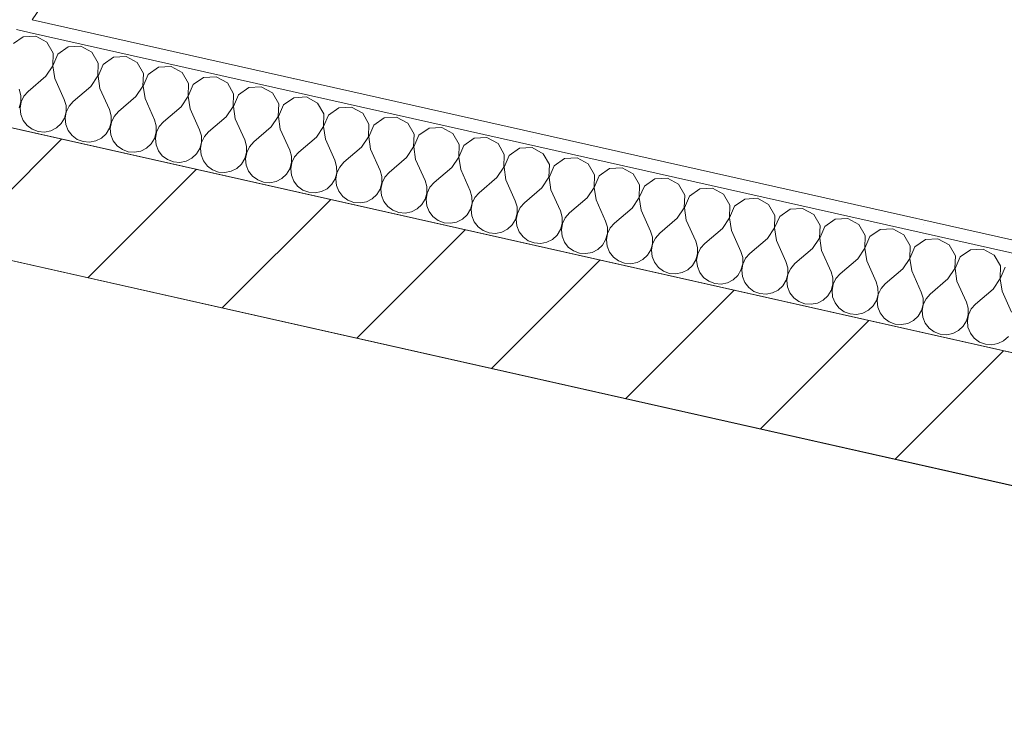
# Model space of a CAD drawing. Header units: millimetres. Extents: x -7218036 to -6920397, y 6117771 to 6333681.
# Tile 48 of 89: x -7182531 to -7181009, y 6148881 to 6149979. Entities that reach past the tile are written whole.
import ezdxf

# ---------------------------------------------------------------- set-up
doc = ezdxf.new("R2010")
doc.units = ezdxf.units.MM
doc.header["$MEASUREMENT"] = 0
for name, color, linetype in [('S - автостоянка.АР', 7, 'Continuous'), ('АР-Стены_внутренние_пилоны.АР', 7, 'Continuous'), ('АР-Стены_Перегородки_100_.АР', 7, 'Continuous'), ('ИОС-Шахты и отверстия.АР', 7, 'Continuous')]:
    doc.layers.add(name, color=color, linetype=linetype)
for name, color, linetype, lineweight in [('АР-Стены_внутренние_пилоны.АР_Ном._пера__1', 7, 'Continuous', 30), ('АР-Стены_Перегородки_100_.АР_Ном._пера__1', 7, 'Continuous', 15), ('ИОС-Шахты и отверстия.АР_Ном._пера__1', 7, 'Continuous', 0)]:
    doc.layers.add(name, color=color, linetype=linetype, lineweight=lineweight)
doc.styles.add('РЎР“Р•РќР•Р\xa0Р\x98Р\xa0_РЎРўР\x98Р›Р¬_7', font='GOST_Common.ttf', dxfattribs={"width": 0.85})
pattern_1 = [(45, (-6566190.34, 6563027.8), (-111.369318, 111.369318), [0, -105, 0, -157.5]), (110, (-6565840.34, 6563027.8), (148.001588, 53.868173), [0, -77, 0, -133])]

# ---------------------------------------------------------------- blocks, each defined once
blk = doc.blocks.new('Стена_78_5', base_point=(-7182333.3, 6151547.9))
at = {"layer": 'АР-Стены_Перегородки_100_.АР', "linetype": 'Continuous', "lineweight": 0, "true_color": 0x000000}
h = blk.add_hatch(dxfattribs=at)
h.set_pattern_fill('ШТУКАТУРКА__ГИПС_01_0005', color=18, style=0, pattern_type=2)
h.set_pattern_definition(pattern_1)
h.paths.add_polyline_path([(-7182535.4, 6149963.6), (-7182511.5, 6149978.8), (-7182531, 6149983.1)])
h = blk.add_hatch(dxfattribs=at)
h.set_pattern_fill('ШТУКАТУРКА__ГИПС_01_0005', color=18, style=0, pattern_type=2)
h.set_pattern_definition(pattern_1)
h.paths.add_polyline_path([(-7182511.5, 6149978.8), (-7182535.4, 6149963.6), (-7182515.9, 6149959.2)])
at = {"layer": 'АР-Стены_Перегородки_100_.АР_Ном._пера__1', "color": 7, "linetype": 'Continuous', "lineweight": 0}
blk.add_line((-7182535.4, 6149963.6), (-7182515.9, 6149959.2), dxfattribs=at)
blk = doc.blocks.new('*X190', base_point=(-6566190.3, 6562677.8))
at = {"layer": 'АР-Стены_Перегородки_100_.АР_Ном._пера__1', "color": 7, "linetype": 'Continuous', "lineweight": 0}
for p, q in [((-7182525.3, 6149952.2), (-7182540.3, 6149941.8)), ((-7182505.8, 6149953.3), (-7182525.3, 6149952.2)), ((-7182488.7, 6149944), (-7182505.8, 6149953.3)), ((-7182479, 6149927.1), (-7182488.7, 6149944)), ((-7182479.6, 6149907.6), (-7182479, 6149927.1)), ((-7182471.6, 6149925.4), (-7182479.4, 6149907.5)), ((-7182455.6, 6149936.6), (-7182471.6, 6149925.4)), ((-7182436.1, 6149937.7), (-7182455.6, 6149936.6)), ((-7182419, 6149928.4), (-7182436.1, 6149937.7)), ((-7182409.3, 6149911.4), (-7182419, 6149928.4)), ((-7182410, 6149891.9), (-7182409.3, 6149911.4)), ((-7182401.9, 6149909.8), (-7182409.7, 6149891.8)), ((-7182385.9, 6149920.9), (-7182401.9, 6149909.8)), ((-7182366.4, 6149922), (-7182385.9, 6149920.9)), ((-7182349.3, 6149912.7), (-7182366.4, 6149922)), ((-7182339.6, 6149895.8), (-7182349.3, 6149912.7)), ((-7182490.5, 6149891.3), (-7182479.6, 6149907.6)), ((-7182479.4, 6149907.5), (-7182476.5, 6149888.2)), ((-7182340.3, 6149876.3), (-7182339.6, 6149895.8)), ((-7182332.2, 6149894.1), (-7182340, 6149876.2)), ((-7182316.2, 6149905.3), (-7182332.2, 6149894.1)), ((-7182296.7, 6149906.4), (-7182316.2, 6149905.3)), ((-7182279.6, 6149897.1), (-7182296.7, 6149906.4)), ((-7182269.9, 6149880.1), (-7182279.6, 6149897.1)), ((-7182490.5, 6149891.3), (-7182517.6, 6149868.1)), ((-7182476.5, 6149888.2), (-7182461.9, 6149855.6)), ((-7182420.8, 6149875.7), (-7182410, 6149891.9)), ((-7182409.7, 6149891.8), (-7182406.8, 6149872.5)), ((-7182270.6, 6149860.6), (-7182269.9, 6149880.1)), ((-7182246.5, 6149889.6), (-7182262.5, 6149878.5)), ((-7182227.1, 6149890.7), (-7182246.5, 6149889.6)), ((-7182209.9, 6149881.4), (-7182227.1, 6149890.7)), ((-7182200.2, 6149864.5), (-7182209.9, 6149881.4)), ((-7182528.8, 6149861.8), (-7182531.6, 6149871.3)), ((-7182517.6, 6149868.1), (-7182524.2, 6149860.8)), ((-7182420.8, 6149875.7), (-7182447.9, 6149852.5)), ((-7182406.8, 6149872.5), (-7182392.2, 6149840)), ((-7182351.1, 6149860), (-7182340.3, 6149876.3)), ((-7182340, 6149876.2), (-7182337.1, 6149856.9)), ((-7182262.5, 6149878.5), (-7182270.3, 6149860.5)), ((-7182200.9, 6149844.9), (-7182200.2, 6149864.5)), ((-7182176.8, 6149874), (-7182192.9, 6149862.8)), ((-7182157.4, 6149875.1), (-7182176.8, 6149874)), ((-7182140.2, 6149865.7), (-7182157.4, 6149875.1)), ((-7182130.5, 6149848.8), (-7182140.2, 6149865.7)), ((-7182531.4, 6149842.5), (-7182528.7, 6149852)), ((-7182528.5, 6149851.9), (-7182530.1, 6149842.2)), ((-7182528.7, 6149852), (-7182528.8, 6149861.8)), ((-7182524.2, 6149860.8), (-7182528.5, 6149851.9)), ((-7182459.1, 6149846.2), (-7182461.9, 6149855.6)), ((-7182447.9, 6149852.5), (-7182454.5, 6149845.1)), ((-7182351.1, 6149860), (-7182378.3, 6149836.8)), ((-7182337.1, 6149856.9), (-7182322.5, 6149824.3)), ((-7182281.4, 6149844.4), (-7182270.6, 6149860.6)), ((-7182270.3, 6149860.5), (-7182267.5, 6149841.2)), ((-7182192.9, 6149862.8), (-7182200.6, 6149844.9)), ((-7182131.2, 6149829.3), (-7182130.5, 6149848.8)), ((-7182107.2, 6149858.3), (-7182123.2, 6149847.2)), ((-7182087.7, 6149859.4), (-7182107.2, 6149858.3)), ((-7182070.5, 6149850.1), (-7182087.7, 6149859.4)), ((-7182060.8, 6149833.2), (-7182070.5, 6149850.1)), ((-7182530.1, 6149842.2), (-7182529.1, 6149832.4)), ((-7182461.7, 6149826.8), (-7182459, 6149836.3)), ((-7182458.8, 6149836.2), (-7182460.5, 6149826.5)), ((-7182459, 6149836.3), (-7182459.1, 6149846.2)), ((-7182454.5, 6149845.1), (-7182458.8, 6149836.2)), ((-7182389.4, 6149830.5), (-7182392.2, 6149840)), ((-7182378.3, 6149836.8), (-7182384.8, 6149829.5)), ((-7182281.4, 6149844.4), (-7182308.6, 6149821.2)), ((-7182267.5, 6149841.2), (-7182252.8, 6149808.7)), ((-7182211.7, 6149828.7), (-7182200.9, 6149844.9)), ((-7182200.6, 6149844.9), (-7182197.8, 6149825.6)), ((-7182123.2, 6149847.2), (-7182130.9, 6149829.2)), ((-7182037.5, 6149842.7), (-7182053.5, 6149831.5)), ((-7182018, 6149843.8), (-7182037.5, 6149842.7)), ((-7182000.8, 6149834.4), (-7182018, 6149843.8)), ((-7181991.1, 6149817.5), (-7182000.8, 6149834.4)), ((-7182529.1, 6149832.4), (-7182525.5, 6149823.2)), ((-7182525.5, 6149823.2), (-7182519.4, 6149815.4)), ((-7182474, 6149811.7), (-7182466.8, 6149818.4)), ((-7182466.8, 6149818.4), (-7182461.7, 6149826.8)), ((-7182460.5, 6149826.5), (-7182459.4, 6149816.7)), ((-7182392, 6149811.1), (-7182389.4, 6149820.6)), ((-7182389.1, 6149820.6), (-7182390.8, 6149810.9)), ((-7182389.4, 6149820.6), (-7182389.4, 6149830.5)), ((-7182384.8, 6149829.5), (-7182389.1, 6149820.6)), ((-7182319.7, 6149814.8), (-7182322.5, 6149824.3)), ((-7182308.6, 6149821.2), (-7182315.1, 6149813.8)), ((-7182211.7, 6149828.7), (-7182238.9, 6149805.5)), ((-7182197.8, 6149825.6), (-7182183.1, 6149793)), ((-7182142, 6149813.1), (-7182131.2, 6149829.3)), ((-7182130.9, 6149829.2), (-7182128.1, 6149809.9)), ((-7182061.5, 6149813.6), (-7182060.8, 6149833.2)), ((-7182053.5, 6149831.5), (-7182061.2, 6149813.6)), ((-7181967.8, 6149827), (-7181983.8, 6149815.8)), ((-7181948.3, 6149828.1), (-7181967.8, 6149827)), ((-7181931.1, 6149818.8), (-7181948.3, 6149828.1)), ((-7181921.4, 6149801.8), (-7181931.1, 6149818.8)), ((-7182519.4, 6149815.4), (-7182511.5, 6149809.6)), ((-7182511.5, 6149809.6), (-7182502.3, 6149806.1)), ((-7182502.3, 6149806.1), (-7182492.5, 6149805.3)), ((-7182492.5, 6149805.3), (-7182482.8, 6149807.2)), ((-7182482.8, 6149807.2), (-7182474, 6149811.7)), ((-7182459.4, 6149816.7), (-7182455.8, 6149807.6)), ((-7182455.8, 6149807.6), (-7182449.7, 6149799.8)), ((-7182397.1, 6149802.7), (-7182392, 6149811.1)), ((-7182390.8, 6149810.9), (-7182389.7, 6149801.1)), ((-7182322.3, 6149795.5), (-7182319.7, 6149805)), ((-7182319.4, 6149804.9), (-7182321.1, 6149795.2)), ((-7182319.7, 6149805), (-7182319.7, 6149814.8)), ((-7182315.1, 6149813.8), (-7182319.4, 6149804.9)), ((-7182250, 6149799.2), (-7182252.8, 6149808.7)), ((-7182238.9, 6149805.5), (-7182245.4, 6149798.2)), ((-7182142, 6149813.1), (-7182169.2, 6149789.9)), ((-7182128.1, 6149809.9), (-7182113.4, 6149777.3)), ((-7182072.3, 6149797.4), (-7182061.5, 6149813.6)), ((-7182061.2, 6149813.6), (-7182058.4, 6149794.3)), ((-7181991.8, 6149798), (-7181991.1, 6149817.5)), ((-7181983.8, 6149815.8), (-7181991.5, 6149797.9)), ((-7181898.1, 6149811.4), (-7181914.1, 6149800.2)), ((-7181878.6, 6149812.5), (-7181898.1, 6149811.4)), ((-7181861.4, 6149803.1), (-7181878.6, 6149812.5)), ((-7181851.7, 6149786.2), (-7181861.4, 6149803.1)), ((-7182449.7, 6149799.8), (-7182441.8, 6149793.9)), ((-7182441.8, 6149793.9), (-7182432.6, 6149790.5)), ((-7182432.6, 6149790.5), (-7182422.8, 6149789.7)), ((-7182422.8, 6149789.7), (-7182413.1, 6149791.6)), ((-7182413.1, 6149791.6), (-7182404.3, 6149796)), ((-7182404.3, 6149796), (-7182397.1, 6149802.7)), ((-7182389.7, 6149801.1), (-7182386.1, 6149791.9)), ((-7182386.1, 6149791.9), (-7182380, 6149784.1)), ((-7182327.4, 6149787.1), (-7182322.3, 6149795.5)), ((-7182321.1, 6149795.2), (-7182320, 6149785.4)), ((-7182252.6, 6149779.8), (-7182250, 6149789.3)), ((-7182249.7, 6149789.3), (-7182251.4, 6149779.6)), ((-7182250, 6149789.3), (-7182250, 6149799.2)), ((-7182245.4, 6149798.2), (-7182249.7, 6149789.3)), ((-7182180.3, 6149783.5), (-7182183.1, 6149793)), ((-7182169.2, 6149789.9), (-7182175.7, 6149782.5)), ((-7182072.3, 6149797.4), (-7182099.5, 6149774.2)), ((-7182058.4, 6149794.3), (-7182043.7, 6149761.7)), ((-7182002.6, 6149781.7), (-7181991.8, 6149798)), ((-7181991.5, 6149797.9), (-7181988.7, 6149778.6)), ((-7181922.1, 6149782.3), (-7181921.4, 6149801.8)), ((-7181914.1, 6149800.2), (-7181921.8, 6149782.3)), ((-7181828.4, 6149795.7), (-7181844.4, 6149784.5)), ((-7181808.9, 6149796.8), (-7181828.4, 6149795.7)), ((-7181791.7, 6149787.5), (-7181808.9, 6149796.8)), ((-7182380, 6149784.1), (-7182372.1, 6149778.3)), ((-7182372.1, 6149778.3), (-7182362.9, 6149774.8)), ((-7182362.9, 6149774.8), (-7182353.1, 6149774)), ((-7182353.1, 6149774), (-7182343.4, 6149775.9)), ((-7182343.4, 6149775.9), (-7182334.6, 6149780.4)), ((-7182334.6, 6149780.4), (-7182327.4, 6149787.1)), ((-7182320, 6149785.4), (-7182316.4, 6149776.3)), ((-7182316.4, 6149776.3), (-7182310.4, 6149768.5)), ((-7182257.7, 6149771.4), (-7182252.6, 6149779.8)), ((-7182251.4, 6149779.6), (-7182250.4, 6149769.8)), ((-7182182.9, 6149764.2), (-7182180.3, 6149773.7)), ((-7182180, 6149773.6), (-7182181.7, 6149763.9)), ((-7182180.3, 6149773.7), (-7182180.3, 6149783.5)), ((-7182175.7, 6149782.5), (-7182180, 6149773.6)), ((-7182110.7, 6149767.9), (-7182113.4, 6149777.3)), ((-7182099.5, 6149774.2), (-7182106, 6149766.8)), ((-7182002.6, 6149781.7), (-7182029.8, 6149758.6)), ((-7181988.7, 6149778.6), (-7181974, 6149746)), ((-7181932.9, 6149766.1), (-7181922.1, 6149782.3)), ((-7181921.8, 6149782.3), (-7181919, 6149763)), ((-7181852.4, 6149766.7), (-7181851.7, 6149786.2)), ((-7181844.4, 6149784.5), (-7181852.1, 6149766.6)), ((-7181782.1, 6149770.5), (-7181791.7, 6149787.5)), ((-7181758.7, 6149780.1), (-7181774.7, 6149768.9)), ((-7181739.2, 6149781.2), (-7181758.7, 6149780.1)), ((-7181722.1, 6149771.8), (-7181739.2, 6149781.2)), ((-7182310.4, 6149768.5), (-7182302.4, 6149762.6)), ((-7182302.4, 6149762.6), (-7182293.2, 6149759.2)), ((-7182293.2, 6149759.2), (-7182283.4, 6149758.3)), ((-7182283.4, 6149758.3), (-7182273.7, 6149760.2)), ((-7182273.7, 6149760.2), (-7182264.9, 6149764.7)), ((-7182264.9, 6149764.7), (-7182257.7, 6149771.4)), ((-7182250.4, 6149769.8), (-7182246.7, 6149760.6)), ((-7182246.7, 6149760.6), (-7182240.7, 6149752.8)), ((-7182188, 6149755.8), (-7182182.9, 6149764.2)), ((-7182181.7, 6149763.9), (-7182180.7, 6149754.1)), ((-7182113.2, 6149748.5), (-7182110.6, 6149758)), ((-7182110.3, 6149758), (-7182112, 6149748.3)), ((-7182110.6, 6149758), (-7182110.7, 6149767.9)), ((-7182106, 6149766.8), (-7182110.3, 6149758)), ((-7182041, 6149752.2), (-7182043.7, 6149761.7)), ((-7182029.8, 6149758.6), (-7182036.3, 6149751.2)), ((-7181932.9, 6149766.1), (-7181960.1, 6149742.9)), ((-7181919, 6149763), (-7181904.3, 6149730.4)), ((-7181863.2, 6149750.4), (-7181852.4, 6149766.7)), ((-7181852.1, 6149766.6), (-7181849.3, 6149747.3)), ((-7181782.7, 6149751), (-7181782.1, 6149770.5)), ((-7181774.7, 6149768.9), (-7181782.4, 6149751)), ((-7181712.4, 6149754.9), (-7181722.1, 6149771.8)), ((-7181689, 6149764.4), (-7181705, 6149753.2)), ((-7181669.5, 6149765.5), (-7181689, 6149764.4)), ((-7181652.4, 6149756.2), (-7181669.5, 6149765.5)), ((-7182240.7, 6149752.8), (-7182232.7, 6149747)), ((-7182232.7, 6149747), (-7182223.5, 6149743.5)), ((-7182223.5, 6149743.5), (-7182213.7, 6149742.7)), ((-7182213.7, 6149742.7), (-7182204, 6149744.6)), ((-7182204, 6149744.6), (-7182195.2, 6149749.1)), ((-7182195.2, 6149749.1), (-7182188, 6149755.8)), ((-7182180.7, 6149754.1), (-7182177, 6149745)), ((-7182177, 6149745), (-7182171, 6149737.2)), ((-7182118.3, 6149740.1), (-7182113.2, 6149748.5)), ((-7182112, 6149748.3), (-7182111, 6149738.5)), ((-7182043.5, 6149732.9), (-7182040.9, 6149742.4)), ((-7182040.6, 6149742.3), (-7182042.3, 6149732.6)), ((-7182040.9, 6149742.4), (-7182041, 6149752.2)), ((-7182036.3, 6149751.2), (-7182040.6, 6149742.3)), ((-7181971.3, 6149736.6), (-7181974, 6149746)), ((-7181960.1, 6149742.9), (-7181966.6, 6149735.5)), ((-7181863.2, 6149750.4), (-7181890.4, 6149727.3)), ((-7181849.3, 6149747.3), (-7181834.6, 6149714.7)), ((-7181793.5, 6149734.8), (-7181782.7, 6149751)), ((-7181782.4, 6149751), (-7181779.6, 6149731.7)), ((-7181713, 6149735.4), (-7181712.4, 6149754.9)), ((-7181705, 6149753.2), (-7181712.7, 6149735.3)), ((-7181642.7, 6149739.2), (-7181652.4, 6149756.2)), ((-7181619.3, 6149748.8), (-7181635.3, 6149737.6)), ((-7181599.8, 6149749.8), (-7181619.3, 6149748.8)), ((-7181582.7, 6149740.5), (-7181599.8, 6149749.8)), ((-7182171, 6149737.2), (-7182163, 6149731.3)), ((-7182163, 6149731.3), (-7182153.8, 6149727.9)), ((-7182153.8, 6149727.9), (-7182144, 6149727)), ((-7182144, 6149727), (-7182134.3, 6149728.9)), ((-7182134.3, 6149728.9), (-7182125.5, 6149733.4)), ((-7182125.5, 6149733.4), (-7182118.3, 6149740.1)), ((-7182111, 6149738.5), (-7182107.3, 6149729.3)), ((-7182107.3, 6149729.3), (-7182101.3, 6149721.5)), ((-7182048.6, 6149724.5), (-7182043.5, 6149732.9)), ((-7182042.3, 6149732.6), (-7182041.3, 6149722.8)), ((-7181971.2, 6149726.7), (-7181971.3, 6149736.6)), ((-7181966.6, 6149735.5), (-7181970.9, 6149726.7)), ((-7181901.6, 6149720.9), (-7181904.3, 6149730.4)), ((-7181890.4, 6149727.3), (-7181896.9, 6149719.9)), ((-7181793.5, 6149734.8), (-7181820.7, 6149711.6)), ((-7181779.6, 6149731.7), (-7181765, 6149699.1)), ((-7181723.8, 6149719.1), (-7181713, 6149735.4)), ((-7181712.7, 6149735.3), (-7181709.9, 6149716)), ((-7181643.3, 6149719.7), (-7181642.7, 6149739.2)), ((-7181635.3, 6149737.6), (-7181643.1, 6149719.7)), ((-7181573, 6149723.6), (-7181582.7, 6149740.5)), ((-7181549.6, 6149733.1), (-7181565.6, 6149721.9)), ((-7181530.1, 6149734.2), (-7181549.6, 6149733.1)), ((-7181513, 6149724.9), (-7181530.1, 6149734.2)), ((-7182101.3, 6149721.5), (-7182093.4, 6149715.7)), ((-7182093.4, 6149715.7), (-7182084.1, 6149712.2)), ((-7182084.1, 6149712.2), (-7182074.3, 6149711.4)), ((-7182074.3, 6149711.4), (-7182064.6, 6149713.3)), ((-7182064.6, 6149713.3), (-7182055.9, 6149717.8)), ((-7182055.9, 6149717.8), (-7182048.6, 6149724.5)), ((-7182041.3, 6149722.8), (-7182037.6, 6149713.7)), ((-7182037.6, 6149713.7), (-7182031.6, 6149705.9)), ((-7181978.9, 6149708.8), (-7181973.8, 6149717.2)), ((-7181973.8, 6149717.2), (-7181971.2, 6149726.7)), ((-7181970.9, 6149726.7), (-7181972.6, 6149717)), ((-7181972.6, 6149717), (-7181971.6, 6149707.2)), ((-7181901.5, 6149711.1), (-7181901.6, 6149720.9)), ((-7181896.9, 6149719.9), (-7181901.2, 6149711)), ((-7181831.9, 6149705.3), (-7181834.6, 6149714.7)), ((-7181820.7, 6149711.6), (-7181827.3, 6149704.2)), ((-7181723.8, 6149719.1), (-7181751, 6149696)), ((-7181709.9, 6149716), (-7181695.3, 6149683.4)), ((-7181654.2, 6149703.5), (-7181643.3, 6149719.7)), ((-7181643.1, 6149719.7), (-7181640.2, 6149700.4)), ((-7181573.6, 6149704.1), (-7181573, 6149723.6)), ((-7181565.6, 6149721.9), (-7181573.4, 6149704)), ((-7181503.3, 6149707.9), (-7181513, 6149724.9)), ((-7181479.9, 6149717.5), (-7181495.9, 6149706.3)), ((-7181460.4, 6149718.5), (-7181479.9, 6149717.5)), ((-7181443.3, 6149709.2), (-7181460.4, 6149718.5)), ((-7182031.6, 6149705.9), (-7182023.7, 6149700)), ((-7182023.7, 6149700), (-7182014.4, 6149696.5)), ((-7182014.4, 6149696.5), (-7182004.6, 6149695.7)), ((-7182004.6, 6149695.7), (-7181994.9, 6149697.6)), ((-7181994.9, 6149697.6), (-7181986.2, 6149702.1)), ((-7181986.2, 6149702.1), (-7181978.9, 6149708.8)), ((-7181971.6, 6149707.2), (-7181967.9, 6149698)), ((-7181967.9, 6149698), (-7181961.9, 6149690.2)), ((-7181909.2, 6149693.2), (-7181904.1, 6149701.6)), ((-7181904.1, 6149701.6), (-7181901.5, 6149711.1)), ((-7181901.2, 6149711), (-7181902.9, 6149701.3)), ((-7181902.9, 6149701.3), (-7181901.9, 6149691.5)), ((-7181831.8, 6149695.4), (-7181831.9, 6149705.3)), ((-7181827.3, 6149704.2), (-7181831.5, 6149695.4)), ((-7181762.2, 6149689.6), (-7181765, 6149699.1)), ((-7181654.2, 6149703.5), (-7181681.3, 6149680.3)), ((-7181640.2, 6149700.4), (-7181625.6, 6149667.8)), ((-7181584.5, 6149687.8), (-7181573.6, 6149704.1)), ((-7181573.4, 6149704), (-7181570.5, 6149684.7)), ((-7181504, 6149688.4), (-7181503.3, 6149707.9)), ((-7181495.9, 6149706.3), (-7181503.7, 6149688.4)), ((-7181433.6, 6149692.3), (-7181443.3, 6149709.2)), ((-7181410.2, 6149701.8), (-7181426.2, 6149690.6)), ((-7181390.7, 6149702.9), (-7181410.2, 6149701.8)), ((-7181373.6, 6149693.6), (-7181390.7, 6149702.9)), ((-7181961.9, 6149690.2), (-7181954, 6149684.4)), ((-7181954, 6149684.4), (-7181944.7, 6149680.9)), ((-7181934.9, 6149680.1), (-7181925.3, 6149682)), ((-7181925.3, 6149682), (-7181916.5, 6149686.5)), ((-7181916.5, 6149686.5), (-7181909.2, 6149693.2)), ((-7181901.9, 6149691.5), (-7181898.2, 6149682.4)), ((-7181898.2, 6149682.4), (-7181892.2, 6149674.6)), ((-7181839.6, 6149677.5), (-7181834.4, 6149685.9)), ((-7181834.4, 6149685.9), (-7181831.8, 6149695.4)), ((-7181831.5, 6149695.4), (-7181833.2, 6149685.7)), ((-7181833.2, 6149685.7), (-7181832.2, 6149675.9)), ((-7181762.1, 6149679.8), (-7181762.2, 6149689.6)), ((-7181757.6, 6149688.6), (-7181761.8, 6149679.7)), ((-7181751, 6149696), (-7181757.6, 6149688.6)), ((-7181692.5, 6149674), (-7181695.3, 6149683.4)), ((-7181584.5, 6149687.8), (-7181611.6, 6149664.6)), ((-7181570.5, 6149684.7), (-7181555.9, 6149652.1)), ((-7181514.8, 6149672.2), (-7181504, 6149688.4)), ((-7181503.7, 6149688.4), (-7181500.8, 6149669)), ((-7181434.3, 6149672.8), (-7181433.6, 6149692.3)), ((-7181426.2, 6149690.6), (-7181434, 6149672.7)), ((-7181363.9, 6149676.6), (-7181373.6, 6149693.6)), ((-7181340.5, 6149686.1), (-7181356.5, 6149675)), ((-7181321.1, 6149687.2), (-7181340.5, 6149686.1)), ((-7181303.9, 6149677.9), (-7181321.1, 6149687.2)), ((-7181944.7, 6149680.9), (-7181934.9, 6149680.1)), ((-7181892.2, 6149674.6), (-7181884.3, 6149668.7)), ((-7181884.3, 6149668.7), (-7181875, 6149665.2)), ((-7181865.2, 6149664.4), (-7181855.6, 6149666.3)), ((-7181855.6, 6149666.3), (-7181846.8, 6149670.8)), ((-7181846.8, 6149670.8), (-7181839.6, 6149677.5)), ((-7181832.2, 6149675.9), (-7181828.5, 6149666.7)), ((-7181828.5, 6149666.7), (-7181822.5, 6149658.9)), ((-7181769.9, 6149661.9), (-7181764.7, 6149670.3)), ((-7181764.7, 6149670.3), (-7181762.1, 6149679.8)), ((-7181761.8, 6149679.7), (-7181763.5, 6149670)), ((-7181763.5, 6149670), (-7181762.5, 6149660.2)), ((-7181692.4, 6149664.1), (-7181692.5, 6149674)), ((-7181687.9, 6149672.9), (-7181692.1, 6149664.1)), ((-7181681.3, 6149680.3), (-7181687.9, 6149672.9)), ((-7181622.8, 6149658.3), (-7181625.6, 6149667.8)), ((-7181514.8, 6149672.2), (-7181541.9, 6149649)), ((-7181500.8, 6149669), (-7181486.2, 6149636.5)), ((-7181445.1, 6149656.5), (-7181434.3, 6149672.8)), ((-7181434, 6149672.7), (-7181431.1, 6149653.4)), ((-7181364.6, 6149657.1), (-7181363.9, 6149676.6)), ((-7181356.5, 6149675), (-7181364.3, 6149657.1)), ((-7181294.2, 6149661), (-7181303.9, 6149677.9)), ((-7181270.8, 6149670.5), (-7181286.9, 6149659.3)), ((-7181251.4, 6149671.6), (-7181270.8, 6149670.5)), ((-7181234.2, 6149662.3), (-7181251.4, 6149671.6)), ((-7181875, 6149665.2), (-7181865.2, 6149664.4)), ((-7181822.5, 6149658.9), (-7181814.6, 6149653.1)), ((-7181814.6, 6149653.1), (-7181805.4, 6149649.6)), ((-7181785.9, 6149650.7), (-7181777.1, 6149655.2)), ((-7181777.1, 6149655.2), (-7181769.9, 6149661.9)), ((-7181762.5, 6149660.2), (-7181758.8, 6149651.1)), ((-7181758.8, 6149651.1), (-7181752.8, 6149643.3)), ((-7181700.2, 6149646.2), (-7181695.1, 6149654.6)), ((-7181695.1, 6149654.6), (-7181692.4, 6149664.1)), ((-7181692.1, 6149664.1), (-7181693.8, 6149654.3)), ((-7181693.8, 6149654.3), (-7181692.8, 6149644.5)), ((-7181622.7, 6149648.5), (-7181622.8, 6149658.3)), ((-7181618.2, 6149657.3), (-7181622.5, 6149648.4)), ((-7181611.6, 6149664.6), (-7181618.2, 6149657.3)), ((-7181553.1, 6149642.7), (-7181555.9, 6149652.1)), ((-7181445.1, 6149656.5), (-7181472.2, 6149633.3)), ((-7181431.1, 6149653.4), (-7181416.5, 6149620.8)), ((-7181375.4, 6149640.9), (-7181364.6, 6149657.1)), ((-7181364.3, 6149657.1), (-7181361.4, 6149637.7)), ((-7181294.9, 6149641.5), (-7181294.2, 6149661)), ((-7181286.9, 6149659.3), (-7181294.6, 6149641.4)), ((-7181224.5, 6149645.3), (-7181234.2, 6149662.3)), ((-7181201.2, 6149654.8), (-7181217.2, 6149643.7)), ((-7181181.7, 6149655.9), (-7181201.2, 6149654.8)), ((-7181164.5, 6149646.6), (-7181181.7, 6149655.9)), ((-7181805.4, 6149649.6), (-7181795.5, 6149648.8)), ((-7181795.5, 6149648.8), (-7181785.9, 6149650.7)), ((-7181752.8, 6149643.3), (-7181744.9, 6149637.4)), ((-7181744.9, 6149637.4), (-7181735.7, 6149633.9)), ((-7181716.2, 6149635), (-7181707.4, 6149639.5)), ((-7181707.4, 6149639.5), (-7181700.2, 6149646.2)), ((-7181692.8, 6149644.5), (-7181689.1, 6149635.4)), ((-7181630.5, 6149630.5), (-7181625.4, 6149639)), ((-7181625.4, 6149639), (-7181622.7, 6149648.5)), ((-7181622.5, 6149648.4), (-7181624.1, 6149638.7)), ((-7181624.1, 6149638.7), (-7181623.1, 6149628.9)), ((-7181553, 6149632.8), (-7181553.1, 6149642.7)), ((-7181548.5, 6149641.6), (-7181552.8, 6149632.8)), ((-7181541.9, 6149649), (-7181548.5, 6149641.6)), ((-7181483.4, 6149627), (-7181486.2, 6149636.5)), ((-7181375.4, 6149640.9), (-7181402.6, 6149617.7)), ((-7181361.4, 6149637.7), (-7181346.8, 6149605.2)), ((-7181305.7, 6149625.2), (-7181294.9, 6149641.5)), ((-7181294.6, 6149641.4), (-7181291.8, 6149622.1)), ((-7181225.2, 6149625.8), (-7181224.5, 6149645.3)), ((-7181217.2, 6149643.7), (-7181224.9, 6149625.7)), ((-7181154.8, 6149629.7), (-7181164.5, 6149646.6)), ((-7181131.5, 6149639.2), (-7181147.5, 6149628)), ((-7181112, 6149640.3), (-7181131.5, 6149639.2)), ((-7181094.8, 6149631), (-7181112, 6149640.3)), ((-7181735.7, 6149633.9), (-7181725.8, 6149633.1)), ((-7181725.8, 6149633.1), (-7181716.2, 6149635)), ((-7181689.1, 6149635.4), (-7181683.1, 6149627.6)), ((-7181683.1, 6149627.6), (-7181675.2, 6149621.8)), ((-7181675.2, 6149621.8), (-7181666, 6149618.3)), ((-7181646.5, 6149619.4), (-7181637.7, 6149623.8)), ((-7181637.7, 6149623.8), (-7181630.5, 6149630.5)), ((-7181623.1, 6149628.9), (-7181619.5, 6149619.7)), ((-7181560.8, 6149614.9), (-7181555.7, 6149623.3)), ((-7181555.7, 6149623.3), (-7181553, 6149632.8)), ((-7181552.8, 6149632.8), (-7181554.5, 6149623)), ((-7181554.5, 6149623), (-7181553.4, 6149613.2)), ((-7181483.4, 6149617.2), (-7181483.4, 6149627)), ((-7181478.8, 6149626), (-7181483.1, 6149617.1)), ((-7181472.2, 6149633.3), (-7181478.8, 6149626)), ((-7181413.7, 6149611.4), (-7181416.5, 6149620.8)), ((-7181305.7, 6149625.2), (-7181332.9, 6149602)), ((-7181291.8, 6149622.1), (-7181277.1, 6149589.5)), ((-7181236, 6149609.6), (-7181225.2, 6149625.8)), ((-7181224.9, 6149625.7), (-7181222.1, 6149606.4)), ((-7181155.5, 6149610.2), (-7181154.8, 6149629.7)), ((-7181147.5, 6149628), (-7181155.2, 6149610.1)), ((-7181085.1, 6149614), (-7181094.8, 6149631)), ((-7181061.8, 6149623.5), (-7181077.8, 6149612.4)), ((-7181042.3, 6149624.6), (-7181061.8, 6149623.5)), ((-7181025.1, 6149615.3), (-7181042.3, 6149624.6)), ((-7181666, 6149618.3), (-7181656.2, 6149617.5)), ((-7181656.2, 6149617.5), (-7181646.5, 6149619.4)), ((-7181619.5, 6149619.7), (-7181613.4, 6149612)), ((-7181613.4, 6149612), (-7181605.5, 6149606.1)), ((-7181605.5, 6149606.1), (-7181596.3, 6149602.6)), ((-7181576.8, 6149603.7), (-7181568, 6149608.2)), ((-7181568, 6149608.2), (-7181560.8, 6149614.9)), ((-7181553.4, 6149613.2), (-7181549.8, 6149604.1)), ((-7181491.1, 6149599.2), (-7181486, 6149607.7)), ((-7181486, 6149607.7), (-7181483.4, 6149617.2)), ((-7181483.1, 6149617.1), (-7181484.8, 6149607.4)), ((-7181484.8, 6149607.4), (-7181483.7, 6149597.6)), ((-7181413.7, 6149601.5), (-7181413.7, 6149611.4)), ((-7181409.1, 6149610.3), (-7181413.4, 6149601.4)), ((-7181402.6, 6149617.7), (-7181409.1, 6149610.3)), ((-7181344, 6149595.7), (-7181346.8, 6149605.2)), ((-7181236, 6149609.6), (-7181263.2, 6149586.4)), ((-7181222.1, 6149606.4), (-7181207.4, 6149573.9)), ((-7181166.3, 6149593.9), (-7181155.5, 6149610.2)), ((-7181155.2, 6149610.1), (-7181152.4, 6149590.8)), ((-7181085.8, 6149594.5), (-7181085.1, 6149614)), ((-7181077.8, 6149612.4), (-7181085.5, 6149594.4)), ((-7181015.4, 6149598.4), (-7181025.1, 6149615.3)), ((-7181596.3, 6149602.6), (-7181586.5, 6149601.8)), ((-7181586.5, 6149601.8), (-7181576.8, 6149603.7)), ((-7181549.8, 6149604.1), (-7181543.7, 6149596.3)), ((-7181543.7, 6149596.3), (-7181535.8, 6149590.4)), ((-7181535.8, 6149590.4), (-7181526.6, 6149587)), ((-7181507.1, 6149588.1), (-7181498.3, 6149592.5)), ((-7181498.3, 6149592.5), (-7181491.1, 6149599.2)), ((-7181483.7, 6149597.6), (-7181480.1, 6149588.4)), ((-7181421.4, 6149583.6), (-7181416.3, 6149592)), ((-7181416.3, 6149592), (-7181413.7, 6149601.5)), ((-7181413.4, 6149601.4), (-7181415.1, 6149591.7)), ((-7181415.1, 6149591.7), (-7181414, 6149581.9)), ((-7181344, 6149585.9), (-7181344, 6149595.7)), ((-7181339.4, 6149594.7), (-7181343.7, 6149585.8)), ((-7181332.9, 6149602), (-7181339.4, 6149594.7)), ((-7181166.3, 6149593.9), (-7181193.5, 6149570.7)), ((-7181152.4, 6149590.8), (-7181137.7, 6149558.2)), ((-7181096.6, 6149578.3), (-7181085.8, 6149594.5)), ((-7181085.5, 6149594.4), (-7181082.7, 6149575.1)), ((-7181016.1, 6149578.9), (-7181015.4, 6149598.4)), ((-7181008.1, 6149596.7), (-7181015.8, 6149578.8)), ((-7181526.6, 6149587), (-7181516.8, 6149586.2)), ((-7181516.8, 6149586.2), (-7181507.1, 6149588.1)), ((-7181480.1, 6149588.4), (-7181474, 6149580.6)), ((-7181474, 6149580.6), (-7181466.1, 6149574.8)), ((-7181466.1, 6149574.8), (-7181456.9, 6149571.3)), ((-7181437.4, 6149572.4), (-7181428.6, 6149576.9)), ((-7181428.6, 6149576.9), (-7181421.4, 6149583.6)), ((-7181414, 6149581.9), (-7181410.4, 6149572.8)), ((-7181351.7, 6149567.9), (-7181346.6, 6149576.4)), ((-7181346.6, 6149576.4), (-7181344, 6149585.9)), ((-7181343.7, 6149585.8), (-7181345.4, 6149576.1)), ((-7181345.4, 6149576.1), (-7181344.4, 6149566.3)), ((-7181274.3, 6149580.1), (-7181277.1, 6149589.5)), ((-7181274.3, 6149570.2), (-7181274.3, 6149580.1)), ((-7181269.7, 6149579), (-7181274, 6149570.1)), ((-7181263.2, 6149586.4), (-7181269.7, 6149579)), ((-7181096.6, 6149578.3), (-7181123.8, 6149555.1)), ((-7181082.7, 6149575.1), (-7181068, 6149542.6)), ((-7181026.9, 6149562.6), (-7181016.1, 6149578.9)), ((-7181015.8, 6149578.8), (-7181013, 6149559.5)), ((-7181456.9, 6149571.3), (-7181447.1, 6149570.5)), ((-7181447.1, 6149570.5), (-7181437.4, 6149572.4)), ((-7181410.4, 6149572.8), (-7181404.4, 6149565)), ((-7181404.4, 6149565), (-7181396.4, 6149559.1)), ((-7181367.7, 6149556.8), (-7181358.9, 6149561.2)), ((-7181358.9, 6149561.2), (-7181351.7, 6149567.9)), ((-7181344.4, 6149566.3), (-7181340.7, 6149557.1)), ((-7181282, 6149552.3), (-7181276.9, 6149560.7)), ((-7181276.9, 6149560.7), (-7181274.3, 6149570.2)), ((-7181274, 6149570.1), (-7181275.7, 6149560.4)), ((-7181275.7, 6149560.4), (-7181274.7, 6149550.6)), ((-7181204.7, 6149564.4), (-7181207.4, 6149573.9)), ((-7181204.6, 6149554.6), (-7181204.7, 6149564.4)), ((-7181200, 6149563.4), (-7181204.3, 6149554.5)), ((-7181193.5, 6149570.7), (-7181200, 6149563.4)), ((-7181026.9, 6149562.6), (-7181054.1, 6149539.4)), ((-7181013, 6149559.5), (-7180998.3, 6149526.9)), ((-7181396.4, 6149559.1), (-7181387.2, 6149555.7)), ((-7181387.2, 6149555.7), (-7181377.4, 6149554.9)), ((-7181377.4, 6149554.9), (-7181367.7, 6149556.8)), ((-7181340.7, 6149557.1), (-7181334.7, 6149549.3)), ((-7181334.7, 6149549.3), (-7181326.7, 6149543.5)), ((-7181298, 6149541.1), (-7181289.2, 6149545.6)), ((-7181289.2, 6149545.6), (-7181282, 6149552.3)), ((-7181274.7, 6149550.6), (-7181271, 6149541.5)), ((-7181212.3, 6149536.6), (-7181207.2, 6149545.1)), ((-7181207.2, 6149545.1), (-7181204.6, 6149554.6)), ((-7181204.3, 6149554.5), (-7181206, 6149544.8)), ((-7181206, 6149544.8), (-7181205, 6149535)), ((-7181135, 6149548.8), (-7181137.7, 6149558.2)), ((-7181134.9, 6149538.9), (-7181135, 6149548.8)), ((-7181130.3, 6149547.7), (-7181134.6, 6149538.8)), ((-7181123.8, 6149555.1), (-7181130.3, 6149547.7)), ((-7181326.7, 6149543.5), (-7181317.5, 6149540)), ((-7181317.5, 6149540), (-7181307.7, 6149539.2)), ((-7181307.7, 6149539.2), (-7181298, 6149541.1)), ((-7181271, 6149541.5), (-7181265, 6149533.7)), ((-7181265, 6149533.7), (-7181257, 6149527.8)), ((-7181228.3, 6149525.5), (-7181219.5, 6149529.9)), ((-7181219.5, 6149529.9), (-7181212.3, 6149536.6)), ((-7181205, 6149535), (-7181201.3, 6149525.8)), ((-7181142.6, 6149521), (-7181137.5, 6149529.4)), ((-7181137.5, 6149529.4), (-7181134.9, 6149538.9)), ((-7181134.6, 6149538.8), (-7181136.3, 6149529.1)), ((-7181136.3, 6149529.1), (-7181135.3, 6149519.3)), ((-7181065.3, 6149533.1), (-7181068, 6149542.6)), ((-7181065.2, 6149523.2), (-7181065.3, 6149533.1)), ((-7181060.6, 6149532.1), (-7181064.9, 6149523.2)), ((-7181054.1, 6149539.4), (-7181060.6, 6149532.1)), ((-7181257, 6149527.8), (-7181247.8, 6149524.4)), ((-7181247.8, 6149524.4), (-7181238, 6149523.6)), ((-7181238, 6149523.6), (-7181228.3, 6149525.5)), ((-7181201.3, 6149525.8), (-7181195.3, 6149518)), ((-7181195.3, 6149518), (-7181187.3, 6149512.2)), ((-7181158.6, 6149509.8), (-7181149.9, 6149514.3)), ((-7181149.9, 6149514.3), (-7181142.6, 6149521)), ((-7181135.3, 6149519.3), (-7181131.6, 6149510.2)), ((-7181067.8, 6149513.7), (-7181065.2, 6149523.2)), ((-7181064.9, 6149523.2), (-7181066.6, 6149513.5)), ((-7181187.3, 6149512.2), (-7181178.1, 6149508.7)), ((-7181178.1, 6149508.7), (-7181168.3, 6149507.9)), ((-7181168.3, 6149507.9), (-7181158.6, 6149509.8)), ((-7181131.6, 6149510.2), (-7181125.6, 6149502.4)), ((-7181125.6, 6149502.4), (-7181117.7, 6149496.5)), ((-7181088.9, 6149494.2), (-7181080.2, 6149498.6)), ((-7181080.2, 6149498.6), (-7181072.9, 6149505.3)), ((-7181072.9, 6149505.3), (-7181067.8, 6149513.7)), ((-7181066.6, 6149513.5), (-7181065.6, 6149503.7)), ((-7181065.6, 6149503.7), (-7181061.9, 6149494.5)), ((-7181117.7, 6149496.5), (-7181108.4, 6149493.1)), ((-7181108.4, 6149493.1), (-7181098.6, 6149492.3)), ((-7181098.6, 6149492.3), (-7181088.9, 6149494.2)), ((-7181061.9, 6149494.5), (-7181055.9, 6149486.7)), ((-7181055.9, 6149486.7), (-7181048, 6149480.9)), ((-7181010.5, 6149483), (-7181003.2, 6149489.7)), ((-7181048, 6149480.9), (-7181038.7, 6149477.4)), ((-7181038.7, 6149477.4), (-7181028.9, 6149476.6)), ((-7181028.9, 6149476.6), (-7181019.3, 6149478.5)), ((-7181019.3, 6149478.5), (-7181010.5, 6149483))]:
    blk.add_line(p, q, dxfattribs=at)
blk = doc.blocks.new('Стена_79_5', base_point=(-7182714.6, 6149850.1))
at = {"layer": 'АР-Стены_Перегородки_100_.АР', "linetype": 'Continuous', "lineweight": 0, "true_color": 0x000000}
h = blk.add_hatch(dxfattribs=at)
h.set_pattern_fill('ШТУКАТУРКА__ГИПС_01_0005', color=18, style=0, pattern_type=2)
h.set_pattern_definition(pattern_1)
h.paths.add_polyline_path([(-7182515.9, 6149959.2), (-7179777.4, 6149344.2), (-7179773, 6149363.7), (-7182511.5, 6149978.8)])
at = {"layer": 'АР-Стены_Перегородки_100_.АР_Ном._пера__1', "color": 7, "linetype": 'Continuous', "lineweight": 0}
for p in [(-7182535.4, 6149963.6), (-7179777.4, 6149344.2)]:
    blk.add_line(p, (-7182515.9, 6149959.2), dxfattribs=at)
at = {"layer": 'АР-Стены_Перегородки_100_.АР_Ном._пера__1', "color": 7, "linetype": 'Continuous', "lineweight": 0, "flags": 128}
for points in [[(-7179773, 6149363.7), (-7182511.5, 6149978.8)], [(-7182568.2, 6149817.3), (-7179790.8, 6149193.5)]]:
    blk.add_lwpolyline(points, dxfattribs=at)
at = {"layer": 'АР-Стены_Перегородки_100_.АР', "color": 7, "lineweight": 0}
blk.add_blockref('*X190', (-6566190.3, 6562677.8), dxfattribs=at)
blk = doc.blocks.new('Стена_81_5', base_point=(-7179544.4, 6149035.6))
at = {"layer": 'АР-Стены_внутренние_пилоны.АР', "linetype": 'Continuous', "lineweight": 0, "true_color": 0x000000}
h = blk.add_hatch(dxfattribs=at)
h.set_pattern_fill('БЛОКИ_БЕТОННЫЕ_ЭФФЕКТИВН_7C', color=18, style=0, pattern_type=2)
h.set_pattern_definition([(45, (-6566190.34, 6562677.8), (-127.279217, 127.279217), [])])
h.paths.add_polyline_path([(-7179644.4, 6149160.6), (-7182713.4, 6149849.9), (-7182757.2, 6149654.7), (-7179688.2, 6148965.5)])
at = {"layer": 'АР-Стены_внутренние_пилоны.АР_Ном._пера__1', "color": 7, "linetype": 'Continuous', "lineweight": 15, "flags": 128}
for points in [[(-7179644.4, 6149160.6), (-7182713.4, 6149849.9)], [(-7182757.2, 6149654.7), (-7179688.2, 6148965.5)]]:
    blk.add_lwpolyline(points, dxfattribs=at)
blk = doc.blocks.new('Символ Проема в Полу 21[125]_5', base_point=(-7179466.2, 6150729.7))
at = {"layer": 'ИОС-Шахты и отверстия.АР_Ном._пера__1', "color": 7, "linetype": 'Continuous', "lineweight": 0, "flags": 128}
blk.add_lwpolyline([(-7181901.7, 6150866.2), (-7182511.5, 6149978.8), (-7179773, 6149363.7), (-7179466.2, 6150729.7)], close=True, dxfattribs=at)

msp = doc.modelspace()

# ---------------------------------------------------------------- linework, layer by layer
at = {"layer": 'S - автостоянка.АР', "color": 254, "linetype": 'Continuous', "lineweight": 0, "true_color": 0xd1c7d6, "flags": 128}
msp.add_lwpolyline([(-7182757.2, 6149654.7), (-7183250, 6147463.5), (-7179909.2, 6146712.2), (-7178494, 6146393.9), (-7178001.3, 6148585.2), (-7178002.5, 6148585.4), (-7177534.8, 6150664.8), (-7178977.5, 6150989.2), (-7179445.1, 6148909.9)], close=True, dxfattribs=at)

# ---------------------------------------------------------------- block references
at = {"layer": 'АР-Стены_внутренние_пилоны.АР', "color": 7, "lineweight": 0}
msp.add_blockref('Стена_81_5', (-7179544.4, 6149035.6), dxfattribs=at)
at = {"layer": 'АР-Стены_Перегородки_100_.АР', "color": 7, "lineweight": 0}
for name, p in [('Стена_78_5', (-7182333.3, 6151547.9)), ('Стена_79_5', (-7182714.6, 6149850.1))]:
    msp.add_blockref(name, p, dxfattribs=at)
at = {"layer": 'ИОС-Шахты и отверстия.АР', "color": 7, "linetype": 'Continuous', "lineweight": 0}
msp.add_blockref('Символ Проема в Полу 21[125]_5', (-7179466.2, 6150729.7), dxfattribs=at)

# ---------------------------------------------------------------- texts
at = {"layer": 'ИОС-Шахты и отверстия.АР_Ном._пера__1', "color": 7, "linetype": 'Continuous', "lineweight": 0, "insert": (-7181003.3, 6150294.8), "char_height": 180, "width": 1218.645, "attachment_point": 5, "rotation": 347.3419, "line_spacing_factor": 0.782459, "style": 'РЎР“Р•РќР•Р\xa0Р\x98Р\xa0_РЎРўР\x98Р›Р¬_7'}
msp.add_mtext('\\A1;{\\pqc;\\fGOST Common|b0|i0|c204|p0;\\W0.850000;Шахта форокамеры}', dxfattribs=at)

doc.saveas('drawing.dxf')
